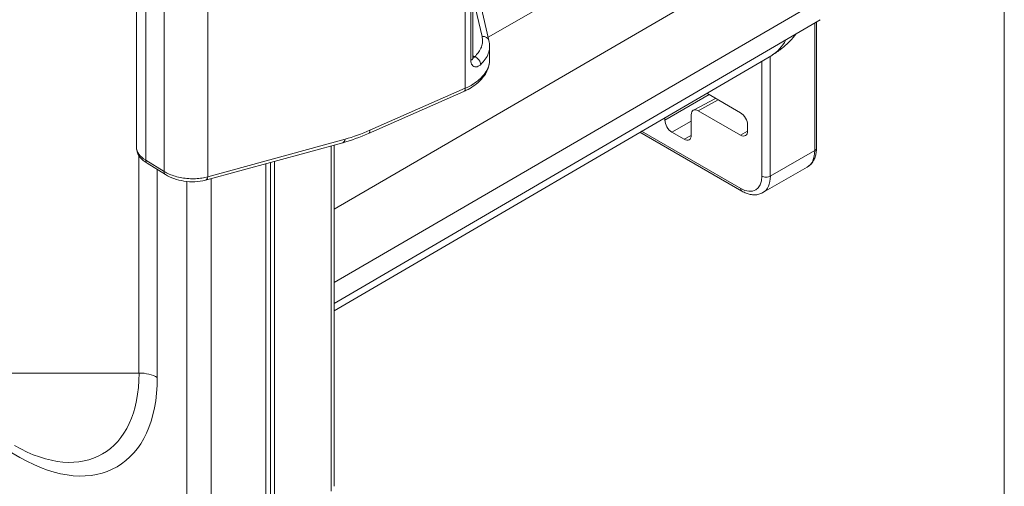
# Model space of a CAD drawing. Header units: inches. Extents: x 0.3 to 84.8, y 1.5 to 53.5.
# Tile 101 of 107: x 79.3 to 83.7, y 38.4 to 40.5. Entities that reach past the tile are written whole.
import ezdxf

# ---------------------------------------------------------------- set-up
doc = ezdxf.new("R2010")
doc.units = ezdxf.units.IN
doc.header["$LTSCALE"] = 2.5
doc.header["$MEASUREMENT"] = 0
for name, color, linetype, lineweight in [('Border (ANSI)', 7, 'Continuous', 9), ('Visible (ANSI)', 7, 'Continuous', 18), ('Visible Narrow (ANSI)', 7, 'Continuous', 5)]:
    doc.layers.add(name, color=color, linetype=linetype, lineweight=lineweight)

# ---------------------------------------------------------------- blocks, each defined once
blk = doc.blocks.new('Borders Default Border')
at = {"layer": 'Border (ANSI)', "flags": 128}
blk.add_lwpolyline([(0.5, 1), (0.5, 21), (33.5, 21), (33.5, 1), (0.5, 1)], dxfattribs=at)

msp = doc.modelspace()

# ---------------------------------------------------------------- linework, layer by layer
at = {"layer": 'Visible (ANSI)'}
for p, q in [((81.3256, 41.1813), (81.3256, 40.3335)), ((79.7904, 39.9223), (79.7904, 40.7382)), ((81.3984, 40.4102), (81.3609, 40.5702)), ((82.9105, 40.5056), (80.692, 39.2122)), ((82.8929, 40.4954), (82.8929, 39.9199)), ((82.6889, 40.3431), (80.692, 39.1789)), ((81.4014, 40.3238), (81.4014, 40.3843)), ((80.8491, 39.987), (81.2839, 40.1785)), ((82.5464, 40.0813), (82.3921, 40.1701)), ((82.3313, 40.0931), (82.4321, 40.1471)), ((82.3536, 40.0906), (82.5464, 39.9795)), ((82.2013, 40.0589), (82.2013, 40.0482)), ((82.3214, 39.979), (82.3214, 40.072)), ((82.5531, 39.7238), (82.0869, 39.9922)), ((82.2334, 39.9926), (82.2893, 39.9604)), ((82.5786, 39.9982), (82.5786, 40.0256)), ((80.1048, 39.7735), (80.7311, 39.9448)), ((80.692, 38.3782), (80.692, 39.9341)), ((79.8388, 39.8511), (79.9227, 39.7994)), ((80.3809, 39.849), (80.3809, 38.1282)), ((80.4023, 39.8548), (80.4023, 38.1564)), ((80.4197, 38.1502), (80.4197, 39.8596)), ((82.6484, 39.7171), (82.8509, 39.8337))]:
    msp.add_line(p, q, dxfattribs=at)
for centre, major_axis, ratio, start_param, end_param in [((82.7768, 40.7368), (0.1333, -0.2315), 0.578093, 0.003091, 0.003094), ((81.3674, 40.403), (0.031, 0.0073), 0.818478, 6.283075, 6.283198), ((81.271, 40.2076), (0.0128, -0.0291), 0.499279, 0.000004, 0.000029), ((82.3536, 40.0534), (-0.0227, 0.0394), 0.577917, 5.499872, 7.070364), ((82.5464, 40.0441), (0.0227, -0.0394), 0.578269, 0.787485, 2.357977), ((82.2334, 40.0297), (-0.0227, 0.0394), 0.578269, 0.787485, 2.357977), ((82.5464, 40.0167), (0.0227, -0.0394), 0.577917, 5.499872, 7.070364), ((82.2893, 39.9976), (0.0227, -0.0394), 0.577917, 5.499872, 7.070364), ((79.9404, 39.9098), (-0.1498, 0.0168), 0.506329, 0.056894, 0.056951), ((79.8554, 39.8782), (-0.0167, -0.0271), 0.577425, 6.283136, 6.283174), ((79.9394, 39.8265), (-0.0167, -0.0271), 0.577425, 6.283173, 6.283255), ((80.0964, 39.8042), (0.0084, -0.0307), 0.584734, 6.283112, 6.283185)]:
    msp.add_ellipse(centre, major_axis=major_axis, ratio=ratio, start_param=start_param, end_param=end_param, dxfattribs=at)
for points, knots in [([(82.8002, 40.4413), (82.7912, 40.4296), (82.7814, 40.4182), (82.7589, 40.395), (82.7461, 40.3835), (82.7187, 40.362), (82.7041, 40.352), (82.6889, 40.3431)], [5.2635395, 5.2635395, 5.2635395, 5.2635395, 5.3366217, 5.3366217, 5.4166256, 5.4166256, 5.4966295, 5.4966295, 5.4966295, 5.4966295]), ([(81.4014, 40.3238), (81.4014, 40.3056), (81.3971, 40.2872), (81.3809, 40.2535), (81.369, 40.2378), (81.338, 40.2084), (81.3178, 40.1948), (81.2914, 40.1819), (81.2877, 40.1801), (81.2839, 40.1785)], [0, 0, 0, 0, 0.2171105, 0.2171105, 0.4348076, 0.4348076, 0.6773052, 0.6773052, 0.7165373, 0.7165373, 0.7165373, 0.7165373]), ([(81.3256, 40.3335), (81.3256, 40.3318), (81.3257, 40.3305), (81.3261, 40.329), (81.3262, 40.3286), (81.3262, 40.3286)], [0, 0, 0, 0, 0.02614409, 0.02614409, 0.04976678, 0.04976678, 0.04976678, 0.04976678]), ([(79.8388, 39.8511), (79.8263, 39.8588), (79.8155, 39.8678), (79.7991, 39.8882), (79.7932, 39.9001), (79.7907, 39.9158), (79.7904, 39.9191), (79.7904, 39.9223)], [0, 0, 0, 0, 0.1414236, 0.1414236, 0.280742, 0.280742, 0.3163307, 0.3163307, 0.3163307, 0.3163307]), ([(82.8929, 39.9199), (82.8929, 39.9129), (82.8924, 39.9059), (82.8904, 39.8924), (82.8889, 39.8858), (82.8846, 39.8731), (82.8819, 39.8671), (82.8752, 39.8557), (82.8711, 39.8504), (82.8619, 39.8411), (82.8566, 39.837), (82.8509, 39.8337)], [0, 0, 0, 0, 0.1574664, 0.1574664, 0.3149327, 0.3149327, 0.4723991, 0.4723991, 0.6298655, 0.6298655, 0.7873319, 0.7873319, 0.7873319, 0.7873319]), ([(80.1048, 39.7735), (80.09, 39.7694), (80.0735, 39.7672), (80.0403, 39.7662), (80.0234, 39.7673), (79.9914, 39.7724), (79.9758, 39.7763), (79.9474, 39.7862), (79.9342, 39.7923), (79.9227, 39.7994)], [0, 0, 0, 0, 0.1484317, 0.1484317, 0.2878979, 0.2878979, 0.420421, 0.420421, 0.5505449, 0.5505449, 0.5505449, 0.5505449]), ([(82.6484, 39.7171), (82.6427, 39.7138), (82.6365, 39.7113), (82.6238, 39.708), (82.6173, 39.7071), (82.6041, 39.707), (82.5976, 39.7077), (82.5845, 39.7103), (82.5781, 39.7122), (82.5654, 39.7172), (82.5592, 39.7202), (82.5531, 39.7238)], [0.7873319, 0.7873319, 0.7873319, 0.7873319, 0.9440248, 0.9440248, 1.1007177, 1.1007177, 1.2574105, 1.2574105, 1.4141034, 1.4141034, 1.5707963, 1.5707963, 1.5707963, 1.5707963])]:
    msp.add_open_spline(points, degree=3, knots=knots, dxfattribs=at)
for points in [[(81.3984, 40.4102), (81.4004, 40.4017), (81.4014, 40.393), (81.4014, 40.3842)], [(81.4014, 40.3238), (81.4014, 40.3238), (81.4014, 40.3238), (81.4014, 40.3238)], [(80.8491, 39.987), (80.8098, 39.9696), (80.7702, 39.9555), (80.7311, 39.9448)]]:
    msp.add_open_spline(points, degree=3, dxfattribs=at)
at = {"layer": 'Visible Narrow (ANSI)'}
for p, q in [((81.2904, 40.1931), (81.2904, 41.2701)), ((82.8615, 41.2686), (81.3949, 40.4254)), ((81.316, 41.1683), (81.316, 40.3204)), ((74.8933, 41.0233), (79.2574, 38.5102)), ((82.9657, 40.9625), (80.692, 39.6417)), ((79.8326, 39.8655), (79.8326, 40.675)), ((79.9165, 39.8138), (79.9165, 40.6267)), ((80.1158, 39.7896), (80.1158, 40.6339)), ((82.9657, 40.6281), (80.692, 39.3073)), ((81.367, 40.4292), (81.3372, 40.5566)), ((82.8849, 40.4907), (82.8849, 39.9088)), ((81.3332, 40.3366), (81.3256, 40.341)), ((82.6438, 40.3169), (82.6438, 39.7922)), ((82.6824, 40.3394), (82.6824, 39.7922)), ((80.8557, 40.0016), (81.2904, 40.1931)), ((82.2013, 40.0482), (82.4026, 40.1641)), ((82.3536, 40.0906), (82.4451, 40.1397)), ((82.2334, 39.9926), (82.3214, 40.0432)), ((82.5474, 39.7363), (82.0949, 39.9969)), ((82.5464, 39.9795), (82.5785, 39.9968)), ((80.1158, 39.7896), (80.7421, 39.961)), ((82.2893, 39.9604), (82.3214, 39.9776)), ((80.6782, 39.9303), (80.6782, 38.3563)), ((82.6824, 39.7922), (82.8849, 39.9088)), ((79.8018, 38.8946), (79.8018, 39.8856)), ((79.8326, 39.8655), (79.9165, 39.8138)), ((79.8854, 38.8746), (79.8854, 39.8224)), ((80.0203, 39.7681), (80.0203, 38.0333)), ((80.1308, 39.7806), (80.1308, 38.0305)), ((79.8018, 38.8946), (79.1073, 38.8946))]:
    msp.add_line(p, q, dxfattribs=at)
for centre, major_axis, ratio, start_param, end_param in [((81.3674, 40.403), (0.031, 0.0073), 0.818478, 0, 1.393361), ((82.4698, 40.722), (0.2184, -0.3793), 0.578093, 0.003091, 0.367608), ((81.2938, 40.3335), (0.0318, 0), 0.57586, 5.486785, 6.283154), ((81.3336, 40.3104), (0.0219, -0.0231), 0.703326, 0.63405, 2.221697), ((81.2711, 40.2076), (0.0128, -0.0291), 0.499279, 0.000031, 0.845321), ((80.8571, 40.7349), (0.5375, 0.7172), 0.648258, 3.836761, 3.997259), ((80.8363, 40.0161), (0.0128, -0.0291), 0.499279, 6.283185, 7.128506), ((80.7227, 39.9755), (0.0084, -0.0307), 0.584734, 6.283185, 7.208998), ((79.9404, 39.9098), (-0.1498, 0.0168), 0.506329, 0.056951, 0.825533), ((82.7692, 39.9755), (0.0817, -0.1418), 0.578093, 0, 0.787332), ((82.8656, 39.9199), (0.0273, 0), 0.575862, 5.497787, 6.283185), ((79.8554, 39.8782), (-0.0167, -0.0271), 0.577425, 5.513238, 6.283147), ((79.9394, 39.8265), (-0.0167, -0.0271), 0.577425, 5.513236, 6.283174), ((80.0964, 39.8042), (0.0084, -0.0307), 0.584734, 0, 0.925813), ((82.5474, 39.8478), (0.068, -0.1182), 0.578093, 5.499721, 7.070517), ((82.6631, 39.8033), (-0.0273, 0), 0.575862, 0.785397, 2.356194), ((82.5667, 39.8589), (0.0817, -0.1418), 0.578093, 0, 0.787332), ((82.5667, 39.7474), (-0.0136, -0.0236), 0.578093, 5.495852, 6.283185), ((79.233, 39.2221), (0.4015, -0.6971), 0.578093, 5.499721, 7.070517), ((79.2574, 39.2362), (0.4432, -0.7696), 0.578093, 5.499721, 7.070517), ((79.8018, 38.8265), (-0.1182, 0), 0.575862, 3.926991, 4.712389)]:
    msp.add_ellipse(centre, major_axis=major_axis, ratio=ratio, start_param=start_param, end_param=end_param, dxfattribs=at)
for points, knots in [([(81.3332, 40.3366), (81.3398, 40.343), (81.3456, 40.3495), (81.3504, 40.3562), (81.3509, 40.3569), (81.3514, 40.3576), (81.3519, 40.3584), (81.3569, 40.3657), (81.3609, 40.3733), (81.3638, 40.381), (81.3638, 40.3811), (81.3639, 40.3813), (81.364, 40.3815), (81.3669, 40.3894), (81.3685, 40.3974), (81.3691, 40.4054), (81.3691, 40.4058), (81.3691, 40.4062), (81.3691, 40.4066), (81.3695, 40.4141), (81.3688, 40.4217), (81.367, 40.4292)], [0.0000068, 0.0000068, 0.0000068, 0.0000068, 0.2258914, 0.2258914, 0.2258914, 0.2500004, 0.2500004, 0.2500004, 0.4943488, 0.4943488, 0.4943488, 0.5000002, 0.5000002, 0.5000002, 0.7500001, 0.7500001, 0.7500001, 0.7627393, 0.7627393, 0.7627393, 1, 1, 1, 1]), ([(81.3608, 40.301), (81.3691, 40.3088), (81.3832, 40.3252), (81.3968, 40.3514), (81.4011, 40.3713), (81.4014, 40.3823), (81.4014, 40.3842)], [0, 0, 0, 0, 0.25, 0.5, 0.75, 0.8037634, 0.8037634, 0.8037634, 0.8037634]), ([(81.2904, 40.1931), (81.3027, 40.1985), (81.3143, 40.2045), (81.3256, 40.2115), (81.3262, 40.2119), (81.3377, 40.2191), (81.3475, 40.2264), (81.3564, 40.2345), (81.3567, 40.2347), (81.3658, 40.2431), (81.3735, 40.2516), (81.3862, 40.2694), (81.3912, 40.2786), (81.3948, 40.2883), (81.3949, 40.2886), (81.3984, 40.298), (81.4005, 40.3074), (81.4012, 40.3173), (81.4012, 40.3178), (81.4014, 40.3202), (81.4014, 40.322), (81.4014, 40.3238)], [0.0000094, 0.0000094, 0.0000094, 0.0000094, 0.1565624, 0.1565624, 0.1666667, 0.1666667, 0.3279827, 0.3279827, 0.3333333, 0.3333333, 0.4994033, 0.4994033, 0.6666667, 0.6666667, 0.6708218, 0.6708218, 0.8333333, 0.8333333, 0.8422412, 0.8422412, 0.8740051, 0.8740051, 0.8740051, 0.8740051]), ([(81.316, 40.3204), (81.316, 40.3161), (81.3165, 40.3122), (81.3186, 40.3051), (81.3201, 40.3018), (81.3242, 40.2965), (81.3266, 40.2943), (81.3324, 40.2914), (81.3356, 40.2906), (81.3425, 40.2907), (81.3462, 40.2916), (81.3536, 40.295), (81.3572, 40.2975), (81.3608, 40.301)], [0, 0, 0, 0, 0.1666667, 0.1666667, 0.3333333, 0.3333333, 0.5, 0.5, 0.6666667, 0.6666667, 0.8333333, 0.8333333, 1, 1, 1, 1]), ([(81.3257, 40.3312), (81.3257, 40.3312), (81.3258, 40.3312), (81.3258, 40.3312), (81.3271, 40.3312), (81.3285, 40.3316), (81.3297, 40.3325), (81.331, 40.3334), (81.3322, 40.3348), (81.3332, 40.3366)], [0.6612594, 0.6612594, 0.6612594, 0.6612594, 0.6666667, 0.6666667, 0.6666667, 0.8333333, 0.8333333, 0.8333333, 1, 1, 1, 1])]:
    msp.add_open_spline(points, degree=3, knots=knots, dxfattribs=at)
msp.add_open_spline([(79.9165, 39.8138), (79.9237, 39.8094), (79.9395, 39.8013), (79.967, 39.7914), (79.9972, 39.7844), (80.0285, 39.7805), (80.0598, 39.78), (80.0895, 39.7829), (80.1075, 39.7871), (80.1158, 39.7896)], degree=3, dxfattribs=at)

# ---------------------------------------------------------------- block references
at = {"xscale": 2.5, "yscale": 2.5, "zscale": 2.5}
msp.add_blockref('Borders Default Border', (0, 0), dxfattribs=at)

doc.saveas('drawing.dxf')
